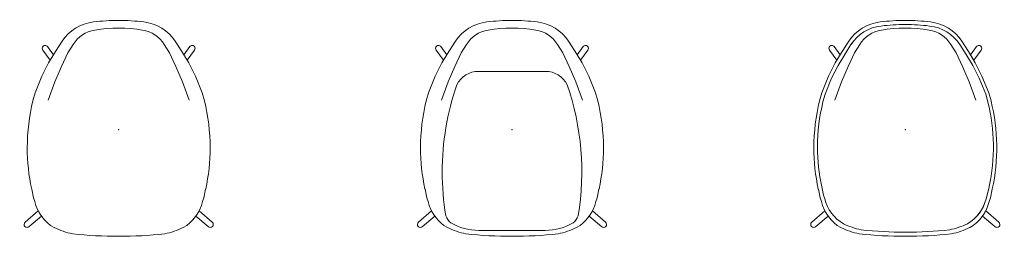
# Model space of a CAD drawing. Header units: metres. Extents: x -0.25 to 2.25, y -0.27 to 0.28.
import ezdxf

# ---------------------------------------------------------------- set-up
doc = ezdxf.new("R2010")
doc.units = ezdxf.units.M
doc.header["$MEASUREMENT"] = 0
for name, color, linetype, lineweight in [('72_VITRA_CLASSIC_D2_CH_FOOT', 7, 'Continuous', 5), ('72_VITRA_CLASSIC_D2_CH_FRAME', 7, 'Continuous', 5), ('72_VITRA_CLASSIC_D2_CH_SEAT', 7, 'Continuous', 5), ('72_VITRA_CLASSIC_D2_CH_SEAT_PAD', 7, 'Continuous', 5), ('D2SNAP', 1, 'Continuous', 5)]:
    doc.layers.add(name, color=color, linetype=linetype, lineweight=lineweight)
doc.layers.add('72_VITRA_INSERT', color=7, linetype='Continuous')

# ---------------------------------------------------------------- blocks, each defined once
blk = doc.blocks.new('72_VITRA_CLASSIC_D2_DSX_FEET')
at = {"layer": '72_VITRA_CLASSIC_D2_CH_FOOT'}
for points in [[(-0.1739, 0.1772), (-0.1655, 0.1912), (-0.1806, 0.2117, 0.247306), (-0.1868, 0.215, 0.414214), (-0.1944, 0.2075, 0.167206), (-0.1928, 0.2029)], [(0.1739, 0.1772), (0.1655, 0.1912), (0.1806, 0.2117, -0.247306), (0.1868, 0.215, -0.414214), (0.1944, 0.2075, -0.167206), (0.1928, 0.2029)], [(-0.1965, -0.2197, -0.036339), (-0.2044, -0.2067), (-0.238, -0.2356, 0.210556), (-0.2405, -0.2411, 0.414214), (-0.233, -0.2486), (-0.233, -0.2486, 0.18732), (-0.2279, -0.2466), (-0.2279, -0.2466)], [(0.1965, -0.2197, 0.036339), (0.2044, -0.2067), (0.238, -0.2356, -0.210556), (0.2405, -0.2411, -0.414214), (0.233, -0.2486), (0.233, -0.2486, -0.18732), (0.2279, -0.2466), (0.2279, -0.2466)]]:
    blk.add_lwpolyline(points, format="xyb", close=True, dxfattribs=at)
at = {"layer": 'D2SNAP', "linetype": 'Continuous'}
blk.add_point((0, 0), dxfattribs=at)
blk = doc.blocks.new('72_VITRA_CLASSIC_D2_EPSC_SEAT_UPHOLSTERY_COVER')
at = {"layer": '72_VITRA_CLASSIC_D2_CH_SEAT_PAD'}
blk.add_lwpolyline([(0.1128, -0.2548, 0.056704), (0.1579, -0.2396), (0.1579, -0.2396, 0.205713), (0.2054, -0.1756), (0.2054, -0.1756), (0.2082, -0.1664), (0.2129, -0.1453), (0.213, -0.1448, 0.114864), (0.21, 0.0706), (0.2098, 0.0711), (0.2044, 0.0905), (0.1877, 0.1316), (0.1715, 0.164), (0.1545, 0.1921), (0.1384, 0.217, 0.22909), (0.0619, 0.2643, 0.030911), (0.0002, 0.2681), (0.0002, 0.2681, 0.030911), (-0.0614, 0.2643), (-0.0614, 0.2643), (-0.0614, 0.2643, 0.229595), (-0.1381, 0.2168), (-0.1381, 0.2168), (-0.1541, 0.1921), (-0.171, 0.164), (-0.1873, 0.1316), (-0.204, 0.0905), (-0.2094, 0.0711), (-0.2094, 0.0708), (-0.2094, 0.0708, 0.06079), (-0.2234, -0.0434), (-0.2234, -0.044, 0.053699), (-0.2125, -0.1451), (-0.2124, -0.1453), (-0.2077, -0.1664), (-0.2049, -0.1757, 0.205278), (-0.1574, -0.2396, 0.05666), (-0.1123, -0.2548, 0.027197), (0.0002, -0.2609), (0.0002, -0.2609), (0.0002, -0.2609, 0.027198), (0.1128, -0.2548), (0.1128, -0.2548)], format="xyb", close=True, dxfattribs=at)
blk.add_lwpolyline([(0.1792, 0.0753), (0.1623, 0.1222), (0.1451, 0.1616), (0.1292, 0.1956), (0.116, 0.2174, 0.209905), (0.0609, 0.2539, 0.085035), (-0.0609, 0.2539, 0.209905), (-0.116, 0.2174), (-0.1292, 0.1956), (-0.1451, 0.1616), (-0.1623, 0.1222), (-0.1792, 0.0753)], format="xyb", dxfattribs=at)
at = {"layer": 'D2SNAP', "linetype": 'Continuous'}
blk.add_point((0, 0), dxfattribs=at)
blk = doc.blocks.new('72_VITRA_CLASSIC_D2_EPSC_SEAT_UPHOLSTERY_FRAME')
at = {"layer": '72_VITRA_CLASSIC_D2_CH_FRAME'}
for points in [[(0, -0.2714), (0, -0.2714, 0.027198), (0.117, -0.2651, 0.056704), (0.1639, -0.2493, 0.205498), (0.2132, -0.1828), (0.2162, -0.1732), (0.2211, -0.1513), (0.2212, -0.1507, 0.114864), (0.218, 0.0732), (0.2179, 0.0738), (0.2123, 0.094), (0.1949, 0.1367), (0.178, 0.1704), (0.1604, 0.1996), (0.1438, 0.2253), (0.1437, 0.2254, 0.22909), (0.0641, 0.2746), (0.0641, 0.2746, 0.03091), (0, 0.2786), (0, 0.2786, 0.030912), (-0.0641, 0.2746, 0.229089), (-0.1437, 0.2254), (-0.1438, 0.2253), (-0.1605, 0.1996), (-0.1781, 0.1704), (-0.195, 0.1367), (-0.2123, 0.094), (-0.2179, 0.0738), (-0.218, 0.0735, 0.06079), (-0.2325, -0.0453), (-0.2325, -0.0458, 0.053699), (-0.2212, -0.151), (-0.2211, -0.1513), (-0.2162, -0.1732), (-0.2133, -0.1828), (-0.2132, -0.1828, 0.205312), (-0.164, -0.2493, 0.05666), (-0.117, -0.2651, 0.027197), (0, -0.2714), (0, -0.2714)], [(0.1579, -0.2396, -0.056704), (0.1128, -0.2548, -0.027198), (0.0002, -0.2609, -0.027197), (-0.1123, -0.2548, -0.05666), (-0.1574, -0.2396, -0.205278), (-0.2049, -0.1757), (-0.2077, -0.1664), (-0.2124, -0.1453), (-0.2125, -0.1451, -0.053699), (-0.2234, -0.044), (-0.2234, -0.0434, -0.06079), (-0.2094, 0.0708), (-0.2094, 0.0711), (-0.204, 0.0905), (-0.1873, 0.1316), (-0.171, 0.164), (-0.1541, 0.1921), (-0.1381, 0.2168), (-0.138, 0.2169, -0.229342), (-0.0614, 0.2643), (-0.0614, 0.2643, -0.030911), (0.0002, 0.2681, -0.030911), (0.0619, 0.2643, -0.22909), (0.1384, 0.217), (0.1545, 0.1921), (0.1715, 0.164), (0.1877, 0.1316), (0.2044, 0.0905), (0.2098, 0.0711), (0.21, 0.0706, -0.114864), (0.213, -0.1448), (0.2129, -0.1453), (0.2082, -0.1664), (0.2054, -0.1756), (0.2053, -0.1756, -0.205498), (0.1579, -0.2396)]]:
    blk.add_lwpolyline(points, format="xyb", close=True, dxfattribs=at)
at = {"layer": 'D2SNAP', "linetype": 'Continuous'}
blk.add_point((0, 0), dxfattribs=at)
blk = doc.blocks.new('72vitra_classic233BED8475748434D8DD52A5DB1F73BCE')
for name in ['72_VITRA_CLASSIC_D2_EPSC_SEAT_UPHOLSTERY_FRAME', '72_VITRA_CLASSIC_D2_EPSC_SEAT_UPHOLSTERY_COVER', '72_VITRA_CLASSIC_D2_DSX_FEET']:
    blk.add_blockref(name, (0, 0))
blk = doc.blocks.new('XCAD03581301E811240ECA36B43EAFF626E0ED')
at = {"color": 7}
blk.add_blockref('72vitra_classic233BED8475748434D8DD52A5DB1F73BCE', (0, 0), dxfattribs=at)
blk = doc.blocks.new('72_VITRA_CLASSIC_D2_EPSC_SEAT')
at = {"layer": '72_VITRA_CLASSIC_D2_CH_SEAT'}
blk.add_lwpolyline([(0.1438, 0.2253), (0.1437, 0.2254, 0.229089), (0.0641, 0.2746), (0.0641, 0.2746), (0.0641, 0.2746, 0.030911), (0, 0.2786), (0, 0.2786), (0, 0.2786, 0.030887), (-0.0641, 0.2746), (-0.0641, 0.2746, 0.229089), (-0.1437, 0.2254), (-0.1438, 0.2253), (-0.1605, 0.1996), (-0.1781, 0.1704), (-0.195, 0.1367), (-0.2123, 0.094), (-0.2179, 0.0738), (-0.218, 0.0735, 0.06079), (-0.2325, -0.0453), (-0.2325, -0.0458), (-0.2325, -0.0458, 0.053699), (-0.2212, -0.151), (-0.2211, -0.1513), (-0.2162, -0.1732), (-0.2133, -0.1827), (-0.2133, -0.1828, 0.205498), (-0.164, -0.2493), (-0.164, -0.2493, 0.05666), (-0.117, -0.2651), (-0.117, -0.2651, 0.027197), (0, -0.2714), (0, -0.2714, 0.027188), (0.117, -0.2651), (0.117, -0.2651, 0.05666), (0.164, -0.2493, 0.205498), (0.2133, -0.1828), (0.2162, -0.1732), (0.2211, -0.1513), (0.2212, -0.151), (0.2212, -0.151, 0.053699), (0.2325, -0.0458), (0.2325, -0.0453), (0.2325, -0.0453, 0.06079), (0.218, 0.0735), (0.2179, 0.0738), (0.2123, 0.094), (0.195, 0.1367), (0.1781, 0.1704), (0.1605, 0.1996)], format="xyb", close=True, dxfattribs=at)
blk.add_lwpolyline([(0.1792, 0.0753), (0.1623, 0.1222), (0.1451, 0.1616), (0.1292, 0.1956), (0.116, 0.2174, 0.209905), (0.0609, 0.2539, 0.085035), (-0.0609, 0.2539, 0.209905), (-0.116, 0.2174), (-0.1292, 0.1956), (-0.1451, 0.1616), (-0.1623, 0.1222), (-0.1792, 0.0753)], format="xyb", dxfattribs=at)
at = {"layer": 'D2SNAP', "linetype": 'Continuous'}
blk.add_point((0, 0), dxfattribs=at)
blk = doc.blocks.new('72vitra_classic2F66418DD8DDE4595A54C249AE94ACDB5')
for name in ['72_VITRA_CLASSIC_D2_EPSC_SEAT', '72_VITRA_CLASSIC_D2_DSX_FEET']:
    blk.add_blockref(name, (0, 0))
blk = doc.blocks.new('XCAD032E19E32CE55A18ACC295F58087420EA6')
at = {"color": 7}
blk.add_blockref('72vitra_classic2F66418DD8DDE4595A54C249AE94ACDB5', (0, 0), dxfattribs=at)
blk = doc.blocks.new('72_VITRA_CLASSIC_D2_EPSC_SEAT_PAD')
at = {"layer": '72_VITRA_CLASSIC_D2_CH_SEAT_PAD'}
blk.add_lwpolyline([(-0.0848, 0.1487, 0.280902), (-0.1404, 0.1148, 0.082724), (-0.1774, -0.1075), (-0.1774, -0.1075, 0.040774), (-0.1683, -0.2188, 0.131652), (-0.1552, -0.2372, 0.128982), (-0.0848, -0.2563), (0.0848, -0.2563, 0.128982), (0.1552, -0.2372, 0.131652), (0.1683, -0.2188, 0.123915), (0.1404, 0.1148, 0.280902), (0.0848, 0.1487)], format="xyb", close=True, dxfattribs=at)
at = {"layer": 'D2SNAP', "linetype": 'Continuous'}
blk.add_point((0, 0), dxfattribs=at)
blk = doc.blocks.new('72vitra_classic2E8F466A63EF54E38B13817EA1CAD9A55')
for name in ['72_VITRA_CLASSIC_D2_EPSC_SEAT', '72_VITRA_CLASSIC_D2_DSX_FEET', '72_VITRA_CLASSIC_D2_EPSC_SEAT_PAD']:
    blk.add_blockref(name, (0, 0))
blk = doc.blocks.new('XCAD03F3EB491DFC5A66549F36F8DDC4D1695A')
at = {"color": 7}
blk.add_blockref('72vitra_classic2E8F466A63EF54E38B13817EA1CAD9A55', (0, 0), dxfattribs=at)

msp = doc.modelspace()

# ---------------------------------------------------------------- block references
at = {"layer": '72_VITRA_INSERT'}
for name, p in [('XCAD032E19E32CE55A18ACC295F58087420EA6', (0, 0)), ('XCAD03F3EB491DFC5A66549F36F8DDC4D1695A', (1, 0)), ('XCAD03581301E811240ECA36B43EAFF626E0ED', (2, 0))]:
    msp.add_blockref(name, p, dxfattribs=at)

doc.saveas('drawing.dxf')
